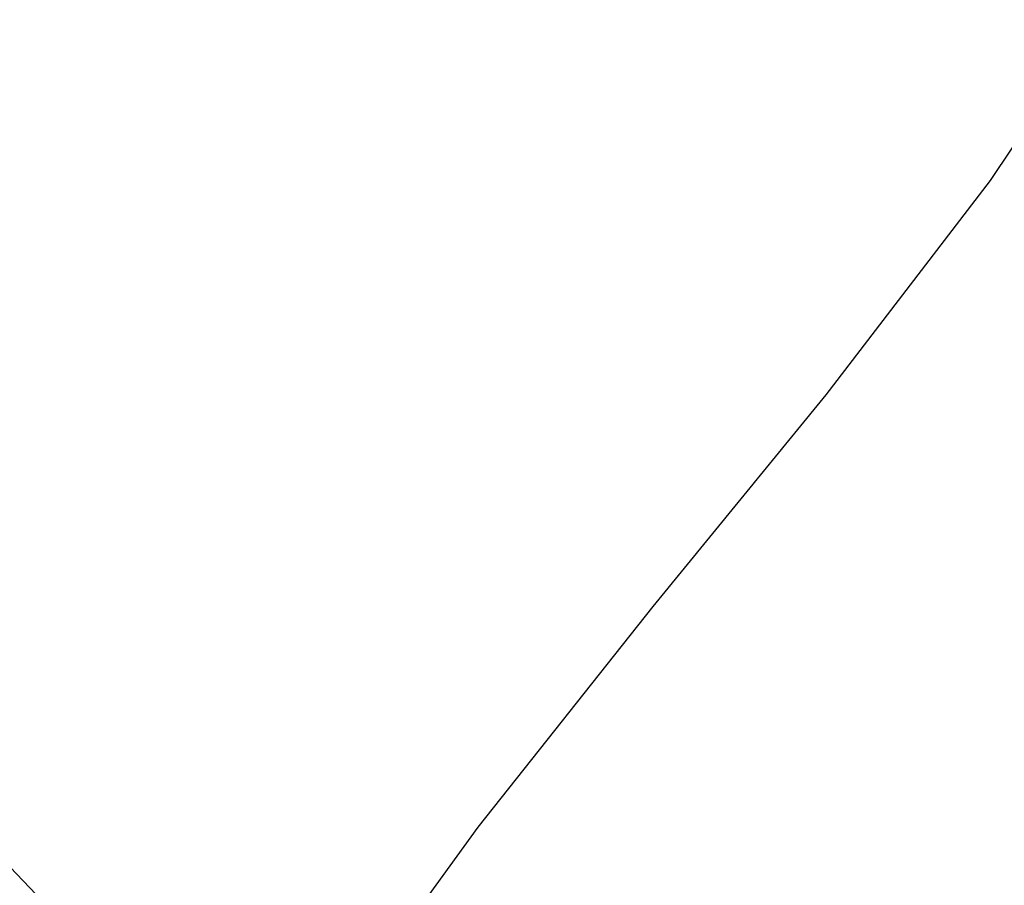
# Model space of a CAD drawing. Extents: x 0 to 363660, y 0 to 4201329.
# Tile 52 of 256: x 360162.7 to 360167.25, y 4200550.32 to 4200554.32. Entities that reach past the tile are written whole.
import ezdxf

# ---------------------------------------------------------------- set-up
doc = ezdxf.new("R2010")
doc.units = 0
doc.header["$LTSCALE"] = 0.5
doc.header["$MEASUREMENT"] = 0
doc.linetypes.add('CONTI', pattern=[0])
doc.layers.add('.', color=7, linetype='Continuous', lineweight=15)
doc.layers.add('GORIZDEFAULT', color=32, linetype='CONTI')
doc.layers.add('SIT_L0', color=250, linetype='CONTI')

# ---------------------------------------------------------------- blocks, each defined once
blk = doc.blocks.new('gergrgrre')
at = {"layer": 'GORIZDEFAULT', "color": 32}
blk.add_polyline3d([(360162.1885, 4200546.1719, 541), (360162.58, 4200546.99, 541), (360163.27, 4200548.31, 541), (360164.03, 4200549.5, 541), (360164.82, 4200550.59, 541), (360165.63, 4200551.61, 541), (360166.43, 4200552.59, 541), (360167.19, 4200553.58, 541), (360167.88, 4200554.61, 541), (360168.48, 4200555.71, 541), (360168.97, 4200556.91, 541), (360169.36, 4200558.22, 541), (360169.3733, 4200558.2795, 541)], dxfattribs=at)
blk = doc.blocks.new('ееееее')
at = {"layer": 'SIT_L0', "color": 250}
blk.add_line((-352.04, 714.7), (-288.38, 647.62), dxfattribs=at)

msp = doc.modelspace()

# ---------------------------------------------------------------- hatches: boundary and pattern name
at = {"layer": '.', "ltscale": 0.149071}
h = msp.add_hatch(color=256, dxfattribs=at)
h.dxf.hatch_style = 1
h.set_gradient(color1=(255, 255, 255), tint=1)
h.paths.add_polyline_path([(359890.2408, 4200193.8911), (361190.2408, 4200193.8911), (361190.2408, 4201328.8911), (359890.2408, 4201328.8911)])
h.paths.add_polyline_path([(359905.2408, 4201313.8911), (361175.2408, 4201313.8911), (361175.2408, 4200208.8911), (359905.2408, 4200208.8911)], flags=16)

# ---------------------------------------------------------------- block references
at = {"linetype": 'Continuous'}
msp.add_blockref('gergrgrre', (0, 0), dxfattribs=at)
at = {"color": 0, "rotation": 0.1683458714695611}
msp.add_blockref('ееееее', (360499.4563, 4199854.9026), dxfattribs=at)

doc.saveas('drawing.dxf')
